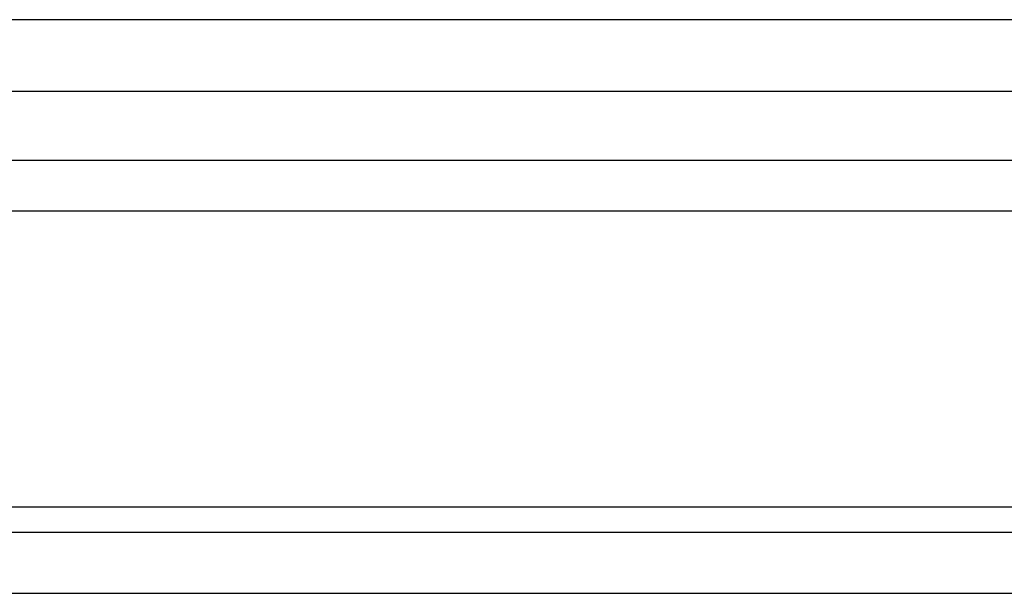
# Model space of a CAD drawing. Header units: millimetres. Extents: x 96 to 887, y 184 to 439.
# Tile 51 of 53: x 743 to 771, y 227 to 243. Entities that reach past the tile are written whole.
import ezdxf

# ---------------------------------------------------------------- set-up
doc = ezdxf.new("R2010")
doc.units = ezdxf.units.MM
doc.header["$LTSCALE"] = 0.15
doc.layers.add('OUT', color=3, linetype='CONTINUOUS')

msp = doc.modelspace()

# ---------------------------------------------------------------- linework, layer by layer
at = {"layer": 'OUT', "color": 0}
for p, q in [((802.926, 243.158), (596.426, 243.158)), ((802.926, 241.158), (596.426, 241.158)), ((469.292, 239.243), (857.926, 239.243)), ((468.865, 237.829), (857.926, 237.829)), ((465.221, 229.572), (857.926, 229.572)), ((464.835, 228.865), (857.926, 228.865)), ((377.926, 227.158), (857.926, 227.158))]:
    msp.add_line(p, q, dxfattribs=at)

doc.saveas('drawing.dxf')
